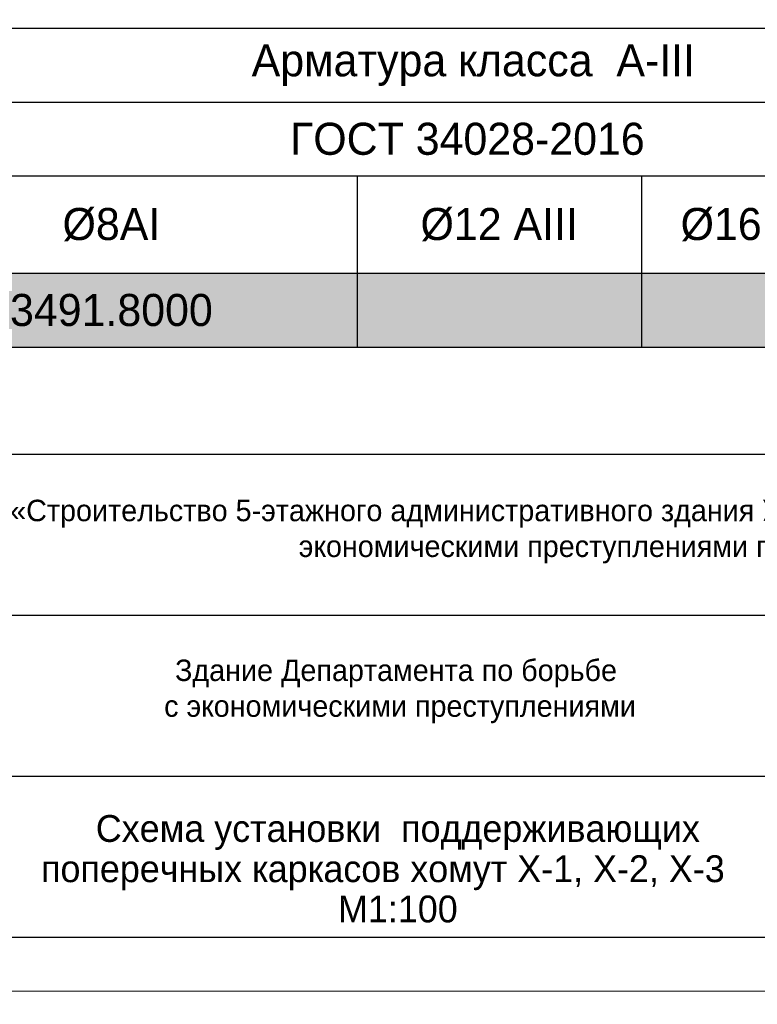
# Model space of a CAD drawing. Header units: millimetres. Extents: x -33345 to 4712671, y -3392 to 121473.
# Tile 133 of 256: x 809842 to 816711, y 44377 to 53552. Entities that reach past the tile are written whole.
import ezdxf

# ---------------------------------------------------------------- set-up
doc = ezdxf.new("R2010")
doc.units = ezdxf.units.MM
for name, color, linetype, lineweight in [('Lina', 7, 'Continuous', 20), ('КЖ Текст', 250, 'Continuous', 15), ('Текст', 7, 'Continuous', 20)]:
    doc.layers.add(name, color=color, linetype=linetype, lineweight=lineweight)
doc.layers.add('Маркировка', color=7, linetype='Continuous')
doc.styles.add('ISO', font='isocpeui.ttf')
doc.styles.get("Standard").update_dxf_attribs({"font": 'arial.ttf'})
doc.styles.add('X-U-RW-01$0$StyleROMANS', font='GOTHIC.TTF')

# ---------------------------------------------------------------- blocks, each defined once
blk = doc.blocks.new('awe4tD')
at = {"layer": 'Lina', "ltscale": 10}
blk.add_lwpolyline([(-44239014.9, 22734377.9), (-44314814.9, 22734377.9), (-44314814.9, 22776377.9), (-44239014.9, 22776377.9)], close=True, dxfattribs=at)
at = {"layer": 'Lina', "lineweight": 30, "ltscale": 10}
blk.add_lwpolyline([(-44239514.9, 22734877.9), (-44312814.9, 22734877.9), (-44312814.9, 22775877.9), (-44239514.9, 22775877.9)], close=True, dxfattribs=at)
blk = doc.blocks.new('*T1702')
at = {"color": 0, "linetype": 'ByBlock', "lineweight": -2, "transparency": 16777216}
for p, q in [((0, 0), (18500, 0)), ((0, 0), (0, -9403.7)), ((18500, 0), (18500, -9403.7)), ((0, -894.1), (18500, -894.1)), ((1608, -894.1), (1608, -2183.1)), ((5120.2, -894.1), (5120.2, -2183.1)), ((9694.5, -894.1), (9694.5, -2183.1)), ((12343.1, -894.1), (12343.1, -4937.5)), ((14538.5, -894.1), (14538.5, -4937.5)), ((16324.5, -894.1), (16324.5, -4937.5)), ((0, -2183.1), (18500, -2183.1)), ((0, -2871.7), (18500, -2871.7)), ((1608, -2871.7), (1608, -4937.5)), ((5120.2, -2871.7), (5120.2, -4937.5)), ((9694.5, -2871.7), (9694.5, -4937.5)), ((0, -3560.3), (18500, -3560.3)), ((0, -4248.9), (18500, -4248.9)), ((0, -4937.5), (18500, -4937.5)), ((0, -5626.1), (18500, -5626.1)), ((5120.2, -5626.1), (5120.2, -9403.7)), ((5120.2, -6431.3), (18500, -6431.3)), ((16324.5, -6431.3), (16324.5, -9403.7)), ((5120.2, -7119.9), (16324.5, -7119.9)), ((0, -7808.5), (16324.5, -7808.5)), ((9694.5, -7808.5), (9694.5, -9403.7)), ((12343.1, -7808.5), (12343.1, -9403.7)), ((14538.5, -7808.5), (14538.5, -9403.7)), ((0, -8715.1), (18500, -8715.1)), ((0, -9403.7), (18500, -9403.7))]:
    blk.add_line(p, q, dxfattribs=at)
at = {"color": 9, "true_color": 0xc7c8ca, "transparency": 16777216}
for points in [[(5120.2, -8715.1), (5120.2, -9403.7), (9694.5, -8715.1), (9694.5, -9403.7)], [(9694.5, -8715.1), (9694.5, -9403.7), (12343.1, -8715.1), (12343.1, -9403.7)], [(12343.1, -8715.1), (12343.1, -9403.7), (14538.5, -8715.1), (14538.5, -9403.7)], [(14538.5, -8715.1), (14538.5, -9403.7), (16324.5, -8715.1), (16324.5, -9403.7)], [(16324.5, -8715.1), (16324.5, -9403.7), (18500, -8715.1), (18500, -9403.7)]]:
    blk.add_solid(points, dxfattribs=at)
at = {"color": 0, "lineweight": 25, "transparency": 16777216, "attachment_point": 5, "style": 'X-U-RW-01$0$StyleROMANS'}
for s, insert, char_height, width in [('Спецификация материалов {\\C256;нижней и верхней }ФП-1', (9250, -447.1), 298.703, 18497.013), ('Марка поз', (804, -1538.6), 298.7, 1605.055), ('L элемента, м', (11018.8, -1538.6), 298.703, 2645.606), ('Масса   ед, кг', (15431.5, -1538.6), 298.703, 1783.082), ('Обозначение', (3364.1, -1538.6), 298.703, 3509.141), ('Наименование', (7407.4, -1538.6), 298.703, 4571.385), ('Кол-   во', (13440.8, -1538.6), 298.7, 2192.352), ('Примеч.', (17412.3, -1538.6), 298.7, 2172.469), ('{\\C230;Поддерживаюшие армирование Хомут Х-1, Х-2}', (6171.6, -2527.4), 298.703, 12340.148), ('{\\C230;1}', (13440.8, -2527.4), 298.7, 2192.351), ('{\\C230;3491.8}', (15431.5, -2527.4), 298.703, 1783.082), ('{\\C230;3491.8}', (17412.3, -2527.4), 298.703, 2172.469), ('{\\C230;Х-1}', (804, -3216), 298.703, 1605.054), ('{\\C5;ГОСТ 34028-2016}', (3364.1, -3216), 298.703, 3509.141), ('{\\C5;%%C8АI/шаг200}', (7407.4, -3216), 298.703, 4571.385), ('{\\C5;800}', (11018.8, -3216), 298.7, 2645.606), ('{\\C5;2640}', (13440.8, -3216), 298.7, 2192.351), ('{\\C5;0.3}', (15431.5, -3216), 298.7, 1783.082), ('{\\C5;834.2}', (17412.3, -3216), 298.703, 2172.469), ('{\\C230;Х-2}', (804, -3904.6), 298.703, 1605.054), ('{\\C5;ГОСТ 34028-2016}', (3364.1, -3904.6), 298.703, 3509.141), ('{\\C5;%%C8АI/шаг400}', (7407.4, -3904.6), 298.703, 4571.385), ('{\\C5;800}', (11018.8, -3904.6), 298.7, 2645.606), ('{\\C5;8410}', (13440.8, -3904.6), 298.7, 2192.351), ('{\\C5;0.3}', (15431.5, -3904.6), 298.7, 1783.082), ('{\\C5;2657.6}', (17412.3, -3904.6), 298.703, 2172.469), ('{\\C230;Х-3}', (804, -4593.2), 298.703, 1605.054), ('{\\C5;ГОСТ 34028-2016}', (3364.1, -4593.2), 298.703, 3509.141), ('{\\C5;%%C8АI/шаг400}', (7407.4, -4593.2), 298.703, 4571.385), ('{\\C5;600}', (11018.8, -4593.2), 298.7, 2645.606), ('{\\C5;1785}', (13440.8, -4593.2), 298.7, 2192.351), ('{\\C5;0.2}', (15431.5, -4593.2), 298.7, 1783.082), ('{\\C5;423.0}', (17412.3, -4593.2), 298.703, 2172.469), ('\\A1;Ведомось расхода стали на элемент, кг', (9250, -5281.8), 298.703, 18497.013), ('\\A1;Изделия арматурные', (11810.1, -6028.7), 298.703, 13376.843), ('Марка \\Pэлемента', (2560.1, -6717.3), 298.7, 5117.183), ('\\A1; Арматура класса  А-III', (10722.4, -6775.6), 298.703, 11201.387), ('{\\C5;ГОСТ 34028-2016}', (10722.4, -7464.2), 298.703, 11201.387), ('Всего', (17412.3, -7573.2), 298.7, 2172.469), ('%%C8АI', (7407.4, -8261.8), 298.7, 4571.385), ('%%C12 АIII', (11018.8, -8261.8), 298.7, 2645.606), ('%%C16 АIII', (13440.8, -8261.8), 298.7, 2192.352), ('%%C18 АIII', (15431.5, -8261.8), 298.7, 1783.082), ('3491.8000', (7407.4, -9059.4), 298.7, 4571.385)]:
    blk.add_mtext(s, dxfattribs=dict(at, insert=insert, char_height=char_height, width=width))
at = {"color": 0, "lineweight": 25, "transparency": 16777216, "insert": (17412.3, -9059.4), "char_height": 298.7, "width": 2172.469, "attachment_point": 5}
blk.add_mtext('3491.8', dxfattribs=at)
blk = doc.blocks.new('medgor')
at = {"ltscale": 25}
for p, q in [((-43992634.1, 22933574.8), (-44011134.1, 22933574.8)), ((-43992634.1, 22932074.8), (-44011134.1, 22932074.8)), ((-43992634.1, 22930574.8), (-44011134.1, 22930574.8))]:
    blk.add_line(p, q, dxfattribs=at)
blk.add_lwpolyline([(-44011134.1, 22934574.8), (-43992634.1, 22934574.8), (-43992634.1, 22929074.8), (-44011134.1, 22929074.8)], close=True, dxfattribs=at)
at = {"layer": 'Текст', "char_height": 200, "width": 11910.391, "attachment_point": 8, "style": 'X-U-RW-01$0$StyleROMANS'}
for s, insert in [('\\pxqc;«Строительство 5-этажного административного здания Управления Департамента по борьбе с экономическими преступлениями города Ташкента»', (-43998711.2, 22932558.8)), ('Здание Департамента по борьбе\\P с экономическими преступлениями', (-44001076.2, 22931069.7))]:
    blk.add_mtext(s, dxfattribs=dict(at, insert=insert))

msp = doc.modelspace()

# ---------------------------------------------------------------- block references
for name, p in [('awe4tD', (45061303.28, -22689876.566)), ('*T1702', (803288.406, 59904.674)), ('medgor', (44814422.514, -22884073.497))]:
    msp.add_blockref(name, p)

# ---------------------------------------------------------------- texts
at = {"insert": (328516.802, 47688.501), "char_height": 300, "width": 15750.75644, "attachment_point": 1, "style": 'ISO'}
msp.add_mtext('\\pi2734.5;{\\H1.33333x;Примечание:\\H1.25003x; \\P\\pi0;}1. Данный лист читать совместно с листом {\\C1;КР-3.\\P}2. Бетонирование допускается после установки всех выпускаемых стержней в вертикальные конструкции.', dxfattribs=at)
at = {"layer": 'КЖ Текст', "color": 0, "insert": (691072.163, 47581.363), "char_height": 350, "width": 36452.73295, "attachment_point": 5, "style": 'X-U-RW-01$0$StyleROMANS'}
msp.add_mtext('\\pi-687.015,l700,t700;1.^IДанный лист читать совместно с л. \\P2.^IВязку поперечных стержней (хомутов) во всех пересечениях с рабочей арматурой проводить отожжённой стальной проволокой диаметром 0.8-1.2мм. \\P3.^IКонцы поперечных стержней (хомутов) заводить в тело бетона на длину не менее 50мм.\\P4.^IКонцы продольных стержней заанкеровать в торцевые колонны на длину 40d (d-длина арматурного стержня).\\P5.^IМарка стали для арматуры АIII и АI должно быть 25Г2С или 35ГС по ГОСТ 14098-91\\P{\\A1;\\C256;6.^IПосле распалубливания боковые и верхние поверхности фундамента, соприкасающиеся с грунтом, обклеить полиизолом выступающими снизу фундамента. }', dxfattribs=at)
at = {"layer": 'Маркировка', "insert": (813363.25, 45638.956), "char_height": 250, "width": 6846.97491, "attachment_point": 5, "line_spacing_factor": 0.9, "style": 'X-U-RW-01$0$StyleROMANS'}
msp.add_mtext('{\\C0;Схема установки  поддерживающих поперечных каркасов хомут Х-1, Х-2, X-3    M1:100}', dxfattribs=at)

doc.saveas('drawing.dxf')
